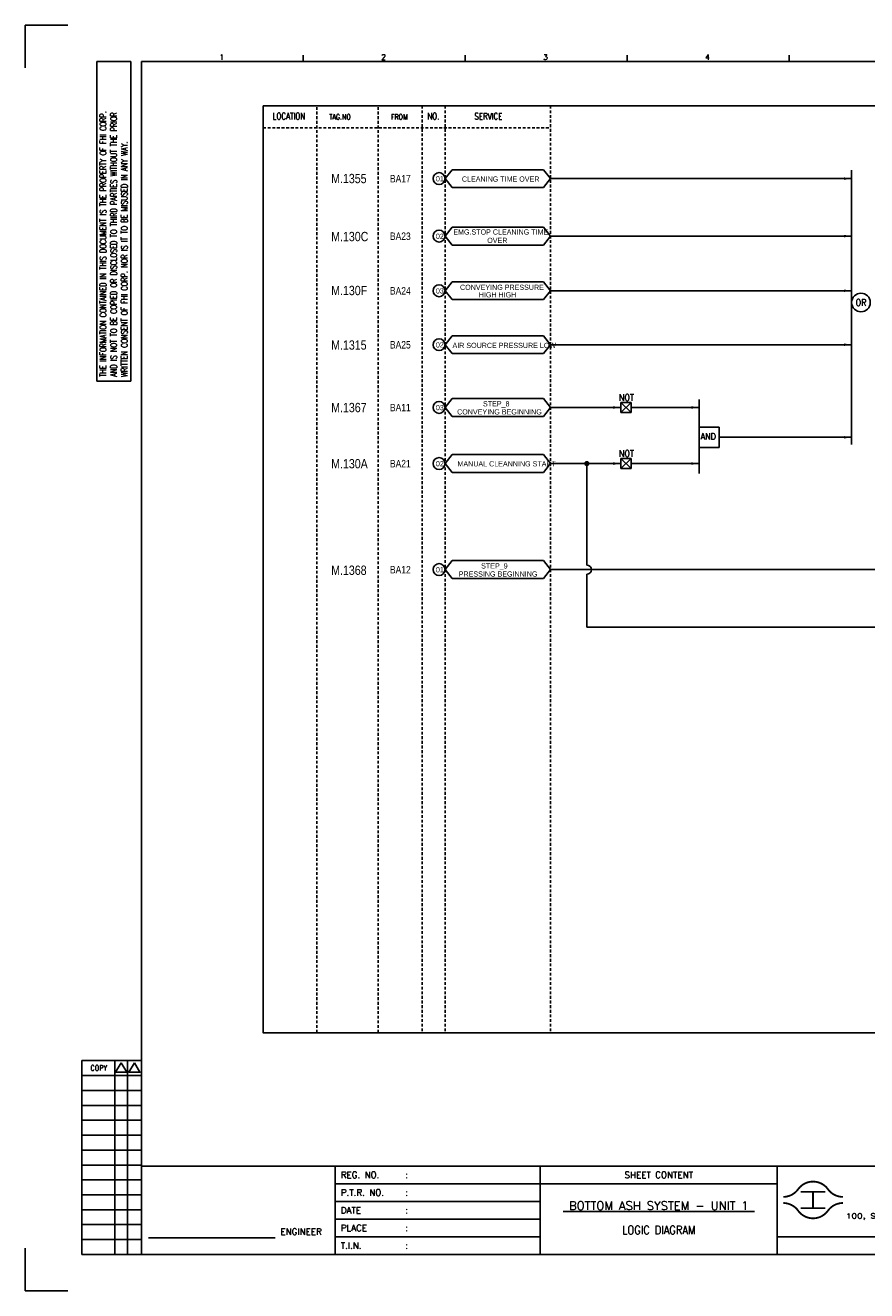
# Model space of a CAD drawing. Extents: x 1498 to 2464, y -122 to 560.
# Tile 1 of 3: x 1498 to 1952, y -122 to 560. Entities that reach past the tile are written whole.
import ezdxf
from ezdxf.enums import TextEntityAlignment as Align

# ---------------------------------------------------------------- set-up
doc = ezdxf.new("R2010")
doc.units = 0
doc.header["$MEASUREMENT"] = 0
doc.linetypes.add('HIDDEN', pattern=[4, 1.5, -1, 1.5])
doc.layers.get('0').update_dxf_attribs({"linetype": 'CONTINUOUS'})
doc.layers.get('DEFPOINTS').update_dxf_attribs({"linetype": 'CONTINUOUS'})
for name, color, linetype in [('CON', 4, 'CONTINUOUS'), ('DCS', 7, 'CONTINUOUS'), ('DIM', 3, 'CONTINUOUS'), ('HID', 2, 'HIDDEN'), ('TEXT', 7, 'CONTINUOUS'), ('圖框CON', 4, 'CONTINUOUS'), ('圖框DIM', 3, 'CONTINUOUS'), ('框線', 6, 'CONTINUOUS')]:
    doc.layers.add(name, color=color, linetype=linetype)
doc.styles.add('DAYUKP', font='complex', dxfattribs={"bigfont": 'DAYUKP.SHX'})
doc.styles.add('E4', font='simplex.shx', dxfattribs={"height": 4})
doc.styles.add('ROMANS', font='romans', dxfattribs={"width": 0.8})
doc.styles.add('style3', font='ARIALN.TTF')

# ---------------------------------------------------------------- blocks, each defined once
blk = doc.blocks.new('LEADER')
at = {"layer": 'CON'}
blk.add_solid([(0.85, -0.57), (0.85, -1.57), (3.85, -1.07)], dxfattribs=at)
blk = doc.blocks.new('Sht_Cont_T3')
at = {"layer": 'TEXT', "color": 3, "linetype": 'Continuous', "style": 'E4'}
for tag, p in [('$SHT_CONT_L1$', (55.63, 24.91)), ('$SHT_CONT_L2$', (55.63, 16.61)), ('$SHT_CONT_L3$', (55.63, 8.3))]:
    blk.add_attdef(tag, text='', height=4, dxfattribs=at).set_placement(p, align=Align.MIDDLE)
blk = doc.blocks.new('1')
at = {"ltscale": 500, "const_width": 0.99}
blk.add_lwpolyline([(1686.83, 57.65, -0.241531), (1678.79, 61.78, 0.512989), (1662.7, 61.78, -0.241531), (1654.66, 57.65, -0.241531)], format="xyb", dxfattribs=at)
at = {"const_width": 0.99}
blk.add_lwpolyline([(1686.83, 54.35, 0.241531), (1678.79, 50.22, -0.512989), (1662.7, 50.22, 0.241531), (1654.66, 54.35, 0.241531)], format="xyb", dxfattribs=at)
at = {"ltscale": 500, "const_width": 0.99}
for points in [[(1664.14, 60.4), (1677.35, 60.4)], [(1670.74, 60.4), (1670.74, 51.6)], [(1664.14, 51.6), (1677.35, 51.6)]]:
    blk.add_lwpolyline(points, dxfattribs=at)
at = {"layer": 'CON'}
for points in [[(1523.67, 26.6), (1523.67, 74.29)], [(1651.45, 26.6), (1651.45, 74.29)]]:
    blk.add_lwpolyline(points, dxfattribs=at)
at = {"layer": 'CON', "ltscale": 500}
for points in [[(1523.67, 64.75), (1413.11, 64.75)], [(1651.45, 64.75), (1523.67, 64.75)], [(1523.67, 55.22), (1413.11, 55.22)], [(1523.67, 45.69), (1413.11, 45.69)], [(1523.67, 36.15), (1413.11, 36.15)]]:
    blk.add_lwpolyline(points, dxfattribs=at)
at = {"layer": 'DEFPOINTS'}
for points in [[(1268.99, 689.33), (1246.02, 689.33), (1246.02, 666.36)], [(1268.99, 7.08), (1246.02, 7.08), (1246.02, 30.05)]]:
    blk.add_lwpolyline(points, dxfattribs=at)
at = {"layer": 'DIM'}
for p, q in [((1276.46, 131.12), (1276.46, 26.6)), ((1276.46, 131.12), (1308.62, 131.12)), ((1294.26, 26.6), (1294.26, 131.12)), ((1301.15, 26.6), (1301.15, 131.12)), ((1276.46, 123.08), (1308.62, 123.08)), ((1276.46, 115.04), (1308.62, 115.04)), ((1276.46, 107), (1308.62, 107)), ((1276.46, 98.96), (1308.62, 98.96)), ((1276.46, 90.92), (1308.62, 90.92)), ((1276.46, 82.88), (1308.62, 82.88)), ((1276.46, 74.84), (1308.62, 74.84)), ((1276.46, 66.8), (1308.62, 66.8)), ((1276.46, 58.76), (1308.62, 58.76)), ((1276.46, 50.72), (1308.62, 50.72)), ((1276.46, 42.68), (1308.62, 42.68)), ((1276.46, 34.64), (1308.62, 34.64)), ((1276.46, 26.6), (1308.62, 26.6))]:
    blk.add_line(p, q, dxfattribs=at)
for points in [[(1297.7, 129.98), (1294.72, 124.81), (1300.69, 124.81)], [(1304.83, 129.98), (1301.84, 124.81), (1307.81, 124.81)]]:
    blk.add_lwpolyline(points, close=True, dxfattribs=at)
at = {"layer": '圖框CON'}
for p, q in [((1284.5, 669.81), (1302.87, 669.81)), ((1284.5, 497.52), (1284.5, 669.81)), ((1302.87, 497.52), (1302.87, 669.81)), ((1395.91, 669.85), (1395.91, 673.29)), ((1483.2, 669.85), (1483.2, 673.29)), ((1570.49, 669.85), (1570.49, 673.29)), ((1657.78, 669.85), (1657.78, 673.29)), ((1284.5, 497.52), (1302.87, 497.52))]:
    blk.add_line(p, q, dxfattribs=at)
for points in [[(1413.11, 26.6), (1413.11, 74.29)], [(1828.89, 36.15), (1802.67, 36.15), (1651.45, 36.15)]]:
    blk.add_lwpolyline(points, dxfattribs=at)
at = {"layer": '圖框DIM'}
blk.add_line((1312.36, 35.55), (1380.65, 35.55), dxfattribs=at)
at = {"layer": '框線'}
for p, q in [((1308.62, 669.81), (1308.62, 26.6)), ((2181.53, 669.81), (1308.62, 669.81)), ((2181.53, 74.29), (1308.62, 74.29)), ((2181.53, 26.6), (1308.62, 26.6))]:
    blk.add_line(p, q, dxfattribs=at)
at = {"style": 'DAYUKP'}
for s, p in [('1', (1350.64, 670.78)), ('2', (1437.93, 670.78)), ('3', (1525.22, 670.78)), ('4', (1612.51, 670.78))]:
    blk.add_text(s, height=2.87, dxfattribs=at).set_placement(p)
at = {"layer": 'DIM', "style": 'ROMANS', "width": 0.75}
for s, p in [('THE INFORMATION CONTAINED IN THIS DOCUMENT IS THE PROPERTY OF FHI CORP.', (1287.94, 499.82)), ('AND IS NOT TO BE COPIED OR DISCLOSED TO THIRD PARTIES WITHOUT THE PRIOR', (1293.68, 499.82)), ('WRITTEN CONSENT OF FHI CORP. NOR IS IT TO BE MISUSED IN ANY WAY.', (1299.43, 499.82))]:
    blk.add_text(s, height=3.4457, rotation=90, dxfattribs=at).set_placement(p, align=Align.MIDDLE_LEFT)
at = {"layer": 'DIM', "style": 'ROMANS', "width": 0.8}
blk.add_text('COPY', height=2.871, dxfattribs=at).set_placement((1285.64, 127.16), align=Align.MIDDLE)
at = {"layer": 'HID', "ltscale": 500, "style": 'ROMANS'}
for s, height, p in [('REG. NO.', 3.446, (1416.1, 69.52)), (':', 3.45, (1450.9, 69.52)), ('P.T.R. NO.', 3.446, (1416.1, 59.99)), (':', 3.45, (1450.9, 59.99)), ('DATE', 3.446, (1416.1, 50.45)), (':', 3.45, (1450.9, 50.45)), ('PLACE', 3.446, (1416.1, 40.92)), (':', 3.45, (1450.9, 40.92)), ('T.I.N.', 3.446, (1416.1, 31.37)), (':', 3.45, (1450.9, 31.39))]:
    blk.add_text(s, height=height, dxfattribs=at).set_placement(p, align=Align.MIDDLE_LEFT)
blk.add_text('SHEET CONTENT', height=3.4457, dxfattribs=at).set_placement((1587.56, 69.52), align=Align.MIDDLE)
at = {"layer": 'HID', "style": 'ROMANS', "width": 1.216198}
blk.add_text('100, SWEIKUAN RD., JENWU, KAOHSIUNG, TAIWAN, R.O.C.', height=2.5897, dxfattribs=at).set_placement((1688.31, 46.06), (1825.84, 46.06), align=Align.FIT)
at = {"layer": 'HID', "style": 'ROMANS'}
blk.add_text('ENGINEER', height=3.446, dxfattribs=at).set_placement((1394.71, 37.18), align=Align.CENTER)

msp = doc.modelspace()

# ---------------------------------------------------------------- linework, layer by layer
at = {"layer": 'CON', "color": 6}
for p, q in [((1724.41, 477.28), (1728.31, 482.09)), ((1777.45, 482.09), (1728.31, 482.09)), ((1781.35, 477.28), (1777.45, 482.09)), ((1943.63, 481.85), (1943.63, 333.98)), ((1724.41, 477.28), (1728.31, 472.46)), ((1728.31, 472.46), (1777.45, 472.46)), ((1781.35, 477.28), (1777.45, 472.46)), ((1724.41, 446.28), (1728.31, 451.09)), ((1777.45, 451.09), (1728.31, 451.09)), ((1781.35, 446.28), (1777.45, 451.09)), ((1724.41, 446.28), (1728.31, 441.46)), ((1781.35, 446.28), (1777.45, 441.46)), ((1728.31, 441.46), (1777.45, 441.46)), ((1724.41, 416.82), (1728.31, 421.64)), ((1724.41, 416.82), (1728.31, 412.01)), ((1777.45, 421.64), (1728.31, 421.64)), ((1781.35, 416.82), (1777.45, 421.64)), ((1781.35, 416.82), (1777.45, 412.01)), ((1728.31, 412.01), (1777.45, 412.01)), ((1724.41, 387.72), (1728.31, 392.53)), ((1777.45, 392.53), (1728.31, 392.53)), ((1781.35, 387.72), (1777.45, 392.53)), ((1724.41, 387.72), (1728.31, 382.9)), ((1728.31, 382.9), (1777.45, 382.9)), ((1781.35, 387.72), (1777.45, 382.9)), ((1724.41, 353.89), (1728.31, 358.71)), ((1777.45, 358.71), (1728.31, 358.71)), ((1781.35, 353.89), (1777.45, 358.71)), ((1819.21, 351.16), (1819.21, 356.62)), ((1824.67, 356.62), (1819.21, 351.16)), ((1819.21, 356.62), (1824.67, 351.16)), ((1819.21, 356.62), (1824.67, 356.62)), ((1824.67, 356.62), (1824.67, 351.16)), ((1861.36, 358.17), (1861.36, 318.21)), ((1724.41, 353.89), (1728.31, 349.08)), ((1728.31, 349.08), (1777.45, 349.08)), ((1781.35, 353.89), (1777.45, 349.08)), ((1824.67, 351.16), (1819.21, 351.16)), ((1872.23, 343.27), (1861.36, 343.27)), ((1861.36, 332.31), (1861.36, 343.27)), ((1872.23, 332.31), (1872.23, 343.27)), ((1724.41, 323.65), (1728.31, 328.47)), ((1777.45, 328.47), (1728.31, 328.47)), ((1781.35, 323.65), (1777.45, 328.47)), ((1872.23, 332.31), (1861.36, 332.31)), ((1724.41, 323.65), (1728.31, 318.83)), ((1781.35, 323.65), (1777.45, 318.83)), ((1819.21, 326.38), (1824.67, 326.38)), ((1819.21, 326.38), (1824.67, 320.92)), ((1824.67, 326.38), (1819.21, 320.92)), ((1819.21, 320.92), (1819.21, 326.38)), ((1824.67, 320.92), (1819.21, 320.92)), ((1824.67, 326.38), (1824.67, 320.92)), ((1728.31, 318.83), (1777.45, 318.83)), ((1724.41, 266.47), (1728.31, 271.29)), ((1724.41, 266.47), (1728.31, 261.65)), ((1777.45, 271.29), (1728.31, 271.29)), ((1781.35, 266.47), (1777.45, 271.29)), ((1781.35, 266.47), (1777.45, 261.65)), ((1728.31, 261.65), (1777.45, 261.65))]:
    msp.add_line(p, q, dxfattribs=at)
at = {"layer": 'CON'}
for p, q in [((1781.35, 477.28), (1943.63, 477.28)), ((1781.35, 446.28), (1943.63, 446.28)), ((1781.35, 416.82), (1943.63, 416.82)), ((1781.35, 387.72), (1943.63, 387.72)), ((1781.35, 353.89), (1819.21, 353.89)), ((1824.67, 353.89), (1861.36, 353.89)), ((1872.23, 337.79), (1943.63, 337.79)), ((1781.35, 323.65), (1819.21, 323.65)), ((1800.85, 268.94), (1800.85, 323.65)), ((1824.67, 323.65), (1861.36, 323.65)), ((2065.21, 266.47), (1781.35, 266.47)), ((1800.85, 235.46), (1800.85, 264)), ((2150.55, 235.46), (1800.85, 235.46))]:
    msp.add_line(p, q, dxfattribs=at)
msp.add_lwpolyline([(1626.3, 516.57), (2340.3, 516.57), (2340.3, 16.77), (1626.3, 16.77)], close=True, dxfattribs=at)
at = {"layer": 'CON', "const_width": 1.4}
msp.add_lwpolyline([(1800.15, 323.65, 1), (1801.55, 323.65, 1)], format="xyb", close=True, dxfattribs=at)
at = {"layer": 'CON'}
for centre in [(1721.2, 477.28), (1721.2, 446.28), (1721.2, 416.82), (1721.2, 387.72), (1721.2, 353.89), (1721.2, 323.65), (1721.2, 266.47)]:
    msp.add_circle(centre, 3.21, dxfattribs=at)
at = {"layer": 'CON', "color": 6}
msp.add_circle((1948.67, 410.48), 5.04, dxfattribs=at)
at = {"layer": 'CON'}
msp.add_arc((1800.85, 266.47), 2.47, 270, 90, dxfattribs=at)
at = {"layer": 'HID'}
for p, q in [((1655.35, 515.87), (1655.35, 16.77)), ((1688.27, 515.87), (1688.27, 16.77)), ((1711.99, 516.57), (1711.99, 16.75)), ((1724.41, 516.57), (1724.41, 16.75)), ((1781.35, 516.57), (1781.35, 16.77)), ((1626.3, 504.67), (1781.35, 504.67))]:
    msp.add_line(p, q, dxfattribs=at)

# ---------------------------------------------------------------- block references
msp.add_blockref('1', (252.08, -129.4))
at = {"layer": 'CON', "xscale": 1.4, "yscale": 1.4, "zscale": 1.4}
for p in [(1938.24, 478.77), (1938.24, 447.77), (1938.24, 418.31), (1938.24, 389.21), (1813.82, 355.38), (1855.97, 355.38), (1938.24, 339.29), (1813.82, 325.14), (1855.97, 325.14)]:
    msp.add_blockref('LEADER', p, dxfattribs=at)
at = {"layer": 'TEXT', "color": 0}
ref = msp.add_blockref('Sht_Cont_T3', (1775.75, -102.8), dxfattribs=dict(at, xscale=1.148576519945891, yscale=1.148576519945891, zscale=1.148576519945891))
ref.add_attrib('$SHT_CONT_L1$', '%%U BOTTOM ASH SYSTEM - UNIT 1 ', dxfattribs={"color": 3, "linetype": 'Continuous', "height": 4.5943, "style": 'E4'}).set_placement((1839.64, -74.19), align=Align.TOP_CENTER)
ref.add_attrib('$SHT_CONT_L3$', 'LOGIC DIAGRAM', dxfattribs={"color": 3, "linetype": 'Continuous', "height": 4.5943, "style": 'E4', "width": 0.85}).set_placement((1839.64, -93.26), align=Align.BOTTOM_CENTER)

# ---------------------------------------------------------------- texts
at = {"layer": 'CON', "style": 'ROMANS'}
for s, width, p in [('LOCATION', 0.8, (1640.22, 510.97)), ('NO.', 0.8, (1718.11, 510.97)), ('SERVICE', 0.8, (1747.76, 510.89)), ('OR', 0.9, (1948.67, 410.48)), ('NOT', 0.9, (1822.22, 359.28)), ('NOT', 0.9, (1822.22, 329.03))]:
    msp.add_text(s, height=3.5, dxfattribs=dict(at, width=width)).set_placement(p, align=Align.MIDDLE)
for s, height, width, p in [('TAG.NO', 2.8, 0.8, (1661.95, 508.31)), ('FROM', 2.8, 0.8, (1695.21, 508.31)), ('AND', 3.5, 0.9, (1862.16, 335.48))]:
    msp.add_text(s, height=height, dxfattribs=dict(at, width=width)).set_placement(p, align=Align.BOTTOM_LEFT)
at = {"layer": 'CON', "style": 'style3'}
for s, p in [('BA17', (1694.7, 477.23)), ('BA23', (1694.7, 446.23)), ('BA24', (1694.7, 416.77)), ('BA25', (1694.7, 387.67)), ('BA11', (1694.7, 353.84)), ('BA21', (1694.7, 323.6)), ('BA12', (1694.7, 266.42))]:
    msp.add_text(s, height=4, dxfattribs=at).set_placement(p, align=Align.MIDDLE_LEFT)
for s, p in [('01', (1719.47, 474.95)), ('CLEANING TIME OVER', (1733.5, 474.8)), ('02', (1719.47, 443.95)), ('EMG.STOP CLEANING TIME ', (1728.86, 446.26)), ('OVER', (1747.16, 441.72)), ('03', (1719.47, 414.5)), ('CONVEYING PRESSURE ', (1732.49, 416.44)), ('HIGH HIGH', (1742.6, 412.38)), ('02', (1719.47, 385.39)), ('AIR SOURCE PRESSURE LOW', (1728.42, 385.1)), ('03', (1719.47, 351.57)), ('STEP_8', (1744.86, 353.64)), ('CONVEYING BEGINNING', (1730.92, 349.27)), ('02', (1719.47, 321.32)), ('MANUAL CLEANNING START', (1731.11, 321.26)), ('01', (1719.47, 264.14)), ('STEP_9', (1743.87, 266.22)), ('PRESSING BEGINNING', (1731.81, 261.85))]:
    msp.add_text(s, height=2.8, dxfattribs=at).set_placement(p, align=Align.BOTTOM_LEFT)
at = {"layer": 'DCS', "linetype": 'ByBlock', "style": 'style3'}
for s, p in [('M.1355', (1663, 474.82)), ('M.130C', (1663, 443.54)), ('M.130F', (1663, 414.46)), ('M.1315', (1663, 385.05)), ('M.1367', (1663, 351.34)), ('M.130A', (1663, 321.06)), ('M.1368', (1663, 263.62))]:
    msp.add_text(s, height=5, dxfattribs=at).set_placement(p)

doc.saveas('drawing.dxf')
